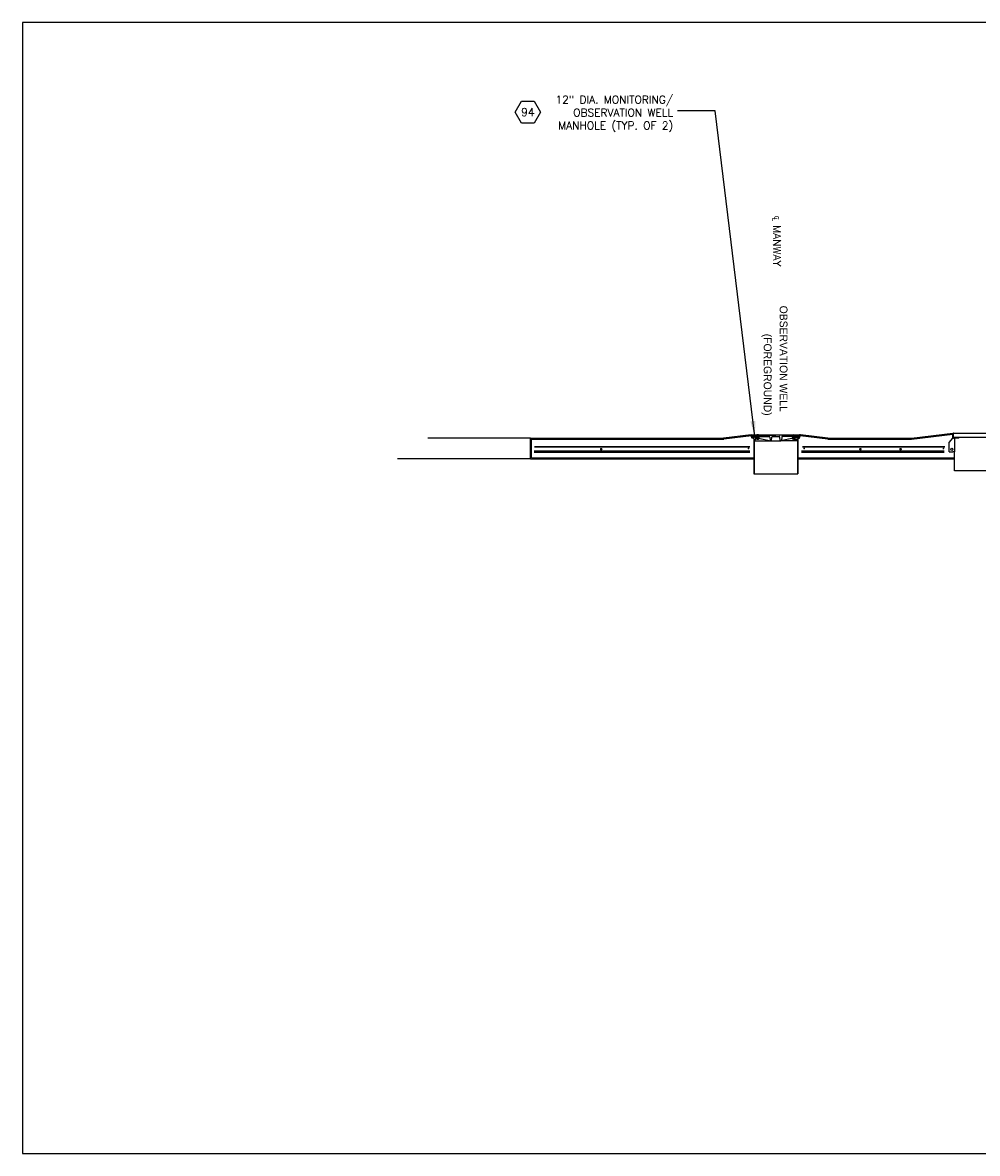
# Model space of a CAD drawing. Extents: x 1529 to 4201, y -422 to 622.
# Tile 1 of 256: x 1530 to 1807, y -81 to 246. Entities that reach past the tile are written whole.
import ezdxf
from ezdxf.enums import TextEntityAlignment as Align

# ---------------------------------------------------------------- set-up
doc = ezdxf.new("R2010")
doc.units = 0
doc.header["$MEASUREMENT"] = 0
doc.linetypes.add('HIDDEN', pattern=[0.375, 0.25, -0.125])
doc.linetypes.add('TANK-SLAB$0$DASHED', pattern=[0.75, 0.5, -0.25])
doc.layers.get('0').update_dxf_attribs({"linetype": 'CONTINUOUS'})
for name, color, linetype in [('FREEZE-OUTLINE-TITLES', 60, 'CONTINUOUS'), ('HATCH-CONCRETE', 2, 'CONTINUOUS'), ('REBAR', 4, 'TANK-SLAB$0$DASHED'), ('TANK-MANHOLE', 2, 'CONTINUOUS'), ('TANK-SLAB', 6, 'CONTINUOUS'), ('TEXT', 3, 'CONTINUOUS')]:
    doc.layers.add(name, color=color, linetype=linetype)
doc.styles.add('SIMPFRAC', font='simpfrac')
doc.styles.add('SIMPLEX', font='simplex')
doc.styles.add('TANK-SLAB$0$SIMPLEX', font='simplex')
doc.dimstyles.new('DIM48', dxfattribs={"dimscale": 48, "dimtxt": 0.09375, "dimasz": 0.09375, "dimexe": 0.0625, "dimexo": 0.0625, "dimgap": 0.0625, "dimtad": 1, "dimdec": 4, "dimzin": 3, "dimdsep": 46, "dimlunit": 4, "dimtxsty": 'SIMPLEX', "dimcen": 0, "dimclrd": 3, "dimclre": 3, "dimclrt": 3, "dimadec": 0, "dimazin": 0, "dimtfac": 1, "dimtdec": 4, "dimtofl": 0, "dimtmove": 2, "dimatfit": 3, "dimfxl": 1, "dimfrac": 2, "dimtolj": 1, "dimtzin": 3, "dimarcsym": 0})

# ---------------------------------------------------------------- blocks, each defined once
blk = doc.blocks.new('TANK-SLAB$0$HEX')
at = {"color": 3}
blk.add_lwpolyline([(-0.058, 0.1), (-0.115, 0), (-0.058, -0.1), (0.058, -0.1), (0.115, 0), (0.058, 0.1)], close=True, dxfattribs=at)
at = {"color": 3, "style": 'TANK-SLAB$0$SIMPLEX'}
blk.add_attdef('D#', text='', height=0.08, dxfattribs=at).set_placement((0, 0), align=Align.MIDDLE)

msp = doc.modelspace()

# ---------------------------------------------------------------- hatches: boundary and pattern name
at = {"layer": 'TANK-MANHOLE'}
h = msp.add_hatch(dxfattribs=at)
h.set_pattern_fill('LINE', color=1, scale=4, angle=225, style=0)
h.set_pattern_definition([(315, (1910.7292, -1.5346), (-0.3535534, -0.3535534), [])])
h.paths.add_polyline_path([(1753.96735, 126.92944), (1753.88539, 126.78774, -0.269129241), (1753.8035, 126.74051), (1753.75202, 126.74051), (1753.75202, 126.67799), (1753.65755, 126.67799), (1753.5867, 126.60714), (1753.5867, 126.39459), (1753.74374, 126.39459, 0.197143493), (1753.80958, 126.4216), (1753.91396, 126.52456, -0.197143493), (1753.9798, 126.55157), (1753.97985, 126.55157), (1754.31713, 126.55157, -0.001531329), (1754.31751, 126.55157), (1754.66628, 126.55157, 0.315060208), (1754.84241, 126.67479), (1754.91203, 126.86554), (1754.91758, 126.92944)])

# ---------------------------------------------------------------- linework, layer by layer
at = {"layer": 'FREEZE-OUTLINE-TITLES', "color": 60, "linetype": 'Continuous'}
msp.add_lwpolyline([(2645.83978, 246.45085), (1529.83978, 246.45085), (1529.83978, -81.23998), (2645.83978, -81.23998)], close=True, dxfattribs=at)
at = {"layer": 'HATCH-CONCRETE', "color": 2}
for p, q in [((1677.07456, 120.02249), (1677.07456, 126.02253)), ((1677.38706, 120.33499), (1677.38706, 125.71003))]:
    msp.add_line(p, q, dxfattribs=at)
at = {"layer": 'REBAR', "const_width": 0.75}
for points in [[(1740.70214, 122.08062), (1678.10972, 122.08062)], [(1796.98817, 122.08062), (1755.54307, 122.08062)]]:
    msp.add_lwpolyline(points, dxfattribs=at)
at = {"layer": 'REBAR', "linetype": 'HIDDEN', "const_width": 0.5}
for points in [[(1740.70214, 123.51512), (1678.1326, 123.51512)], [(1797.20149, 123.51512), (1755.80967, 123.51512)]]:
    msp.add_lwpolyline(points, dxfattribs=at)
at = {"layer": 'REBAR'}
for points, const_width in [([(1697.74412, 122.83919, -1), (1697.36912, 122.83919, -1)], 0.375), ([(1740.35042, 123.01512, -1), (1740.10042, 123.01512, -1)], 0.25), ([(1756.48735, 123.01512, -1), (1756.23735, 123.01512, -1)], 0.25), ([(1772.85008, 122.83954, -1), (1772.47508, 122.83954, -1)], 0.375), ([(1784.51604, 122.83954, -1), (1784.14104, 122.83954, -1)], 0.375), ([(1796.84818, 123.01512, -1), (1796.59818, 123.01512, -1)], 0.25)]:
    msp.add_lwpolyline(points, format="xyb", close=True, dxfattribs=dict(at, const_width=const_width))
at = {"layer": 'TANK-MANHOLE', "color": 1, "linetype": 'Continuous'}
for p, q in [((1741.25049, 127.02252), (1755.12262, 127.02252)), ((1741.39638, 126.92944), (1748.15629, 126.92944)), ((1741.39638, 126.92944), (1748.15629, 126.92944)), ((1741.40194, 126.86554), (1741.39638, 126.92944)), ((1741.47155, 126.67479), (1741.40194, 126.86554)), ((1741.64769, 126.55157), (1742.33417, 126.55157)), ((1741.85899, 125.77916), (1741.81037, 125.77916)), ((1741.81037, 125.77916), (1741.81037, 115.71141)), ((1741.85899, 125.79583), (1741.85899, 115.71141)), ((1742.03959, 125.29293), (1746.69441, 125.29293)), ((1742.42743, 126.78732), (1742.34522, 126.92944)), ((1742.50253, 126.42205), (1742.40047, 126.52411)), ((1742.50221, 126.42237), (1742.40079, 126.52379)), ((1742.50859, 126.74051), (1743.30714, 126.74051)), ((1742.56194, 126.74051), (1742.56194, 126.67799)), ((1743.25378, 126.67799), (1742.56194, 126.67799)), ((1742.56882, 126.39459), (1743.2455, 126.39459)), ((1742.61751, 126.92944), (1742.6703, 126.96001)), ((1742.61751, 126.74051), (1742.61751, 126.92944)), ((1742.72587, 126.60714), (1742.65641, 126.67799)), ((1743.14403, 126.96001), (1742.6703, 126.96001)), ((1743.08846, 126.60714), (1742.72587, 126.60714)), ((1742.72587, 126.60714), (1742.72587, 126.39459)), ((1742.75088, 126.74051), (1742.75088, 125.73332)), ((1743.06484, 125.73332), (1742.75088, 125.73332)), ((1742.75088, 125.73332), (1742.81339, 125.6708)), ((1742.76199, 126.74051), (1742.76199, 126.92944)), ((1743.00233, 125.6708), (1742.81339, 125.6708)), ((1743.06484, 125.73332), (1743.00233, 125.6708)), ((1743.04678, 126.39459), (1743.06762, 126.15148)), ((1743.05234, 126.74051), (1743.05234, 126.92944)), ((1743.06484, 126.74051), (1743.06484, 125.73332)), ((1743.15931, 126.67799), (1743.08846, 126.60714)), ((1743.08846, 126.60714), (1743.08846, 126.39459)), ((1743.19821, 126.92944), (1743.14403, 126.96001)), ((1743.16904, 126.03895), (1746.68977, 125.29391)), ((1743.19821, 126.74051), (1743.19821, 126.92944)), ((1743.25378, 126.74051), (1743.25378, 126.67799)), ((1743.31134, 126.4216), (1743.41572, 126.52456)), ((1743.38863, 126.78792), (1743.46911, 126.92944)), ((1743.48156, 126.55157), (1746.19555, 126.55157)), ((1746.44414, 126.32809), (1746.53968, 125.4326)), ((1746.69505, 125.29293), (1749.61753, 125.29293)), ((1746.87748, 125.4302), (1746.97328, 126.32809)), ((1747.22187, 126.55157), (1749.09071, 126.55157)), ((1753.96735, 126.92944), (1748.15629, 126.92944)), ((1749.43499, 125.43118), (1749.3393, 126.32809)), ((1754.27298, 125.29293), (1749.61665, 125.29293)), ((1753.14354, 126.03895), (1749.62266, 125.29488)), ((1749.86843, 126.32809), (1749.77289, 125.4326)), ((1752.83242, 126.55157), (1750.11702, 126.55157)), ((1752.92567, 126.78732), (1752.84346, 126.92944)), ((1753.00077, 126.42205), (1752.89871, 126.52411)), ((1753.00683, 126.74051), (1753.11436, 126.74051)), ((1753.06018, 126.74051), (1753.06018, 126.67799)), ((1753.06018, 126.74051), (1753.06018, 126.67799)), ((1753.06018, 126.67799), (1753.75202, 126.67799)), ((1753.06018, 126.67799), (1753.75202, 126.67799)), ((1753.06706, 126.39459), (1753.4061, 126.39459)), ((1753.11436, 126.92944), (1753.16854, 126.96001)), ((1753.11436, 126.74051), (1753.11436, 126.92944)), ((1753.11436, 126.74051), (1753.69645, 126.74051)), ((1753.15326, 126.67799), (1753.22411, 126.60714)), ((1753.15326, 126.67799), (1753.22411, 126.60714)), ((1753.16854, 126.96001), (1753.64227, 126.96001)), ((1753.22411, 126.60714), (1753.5867, 126.60714)), ((1753.22411, 126.60714), (1753.5867, 126.60714)), ((1753.22411, 126.60714), (1753.22411, 126.39459)), ((1753.22411, 126.60714), (1753.22411, 126.39459)), ((1753.26579, 126.39459), (1753.24495, 126.15148)), ((1753.24773, 126.74051), (1753.24773, 125.73332)), ((1753.24773, 125.73332), (1753.56309, 125.73332)), ((1753.24773, 125.73332), (1753.31164, 125.6708)), ((1753.26023, 126.74051), (1753.26023, 126.92944)), ((1753.31164, 125.6708), (1753.50057, 125.6708)), ((1753.4061, 126.76829), (1753.4061, 126.67521)), ((1753.74374, 126.39459), (1753.4061, 126.39459)), ((1753.56309, 125.73332), (1753.50057, 125.6708)), ((1753.55058, 126.74051), (1753.55058, 126.92944)), ((1753.56309, 126.74051), (1753.56309, 125.73332)), ((1753.5867, 126.60714), (1753.65755, 126.67799)), ((1753.5867, 126.60714), (1753.65755, 126.67799)), ((1753.5867, 126.60714), (1753.5867, 126.39459)), ((1753.5867, 126.60714), (1753.5867, 126.39459)), ((1753.69645, 126.92944), (1753.64227, 126.96001)), ((1753.69645, 126.74051), (1753.69645, 126.92944)), ((1753.75202, 126.74051), (1753.75202, 126.67799)), ((1753.75202, 126.74051), (1753.75202, 126.67799)), ((1753.80958, 126.4216), (1753.91396, 126.52456)), ((1754.91758, 126.92944), (1753.96735, 126.92944)), ((1754.66628, 126.55157), (1753.9798, 126.55157)), ((1754.23964, 126.55157), (1754.31744, 126.55157)), ((1754.45497, 125.79583), (1754.45497, 115.71141)), ((1754.45497, 125.77916), (1754.5022, 125.77916)), ((1754.5022, 125.77916), (1754.5022, 115.71141)), ((1754.84241, 126.67479), (1754.91203, 126.86554)), ((1754.91203, 126.86554), (1754.91758, 126.92944)), ((1798.43454, 124.77249), (1799.49704, 126.02249)), ((1798.43454, 122.04805), (1798.43454, 124.77249)), ((1799.49704, 126.02249), (1799.49704, 127.52252)), ((1799.49704, 127.52249), (1799.55954, 127.52249)), ((1799.49704, 127.52249), (1799.55954, 127.52249)), ((1799.49704, 127.52249), (1838.99704, 127.52249)), ((1801.16892, 126.02249), (1799.49704, 126.02249)), ((1799.65329, 126.02249), (1800.15329, 126.02249)), ((1799.68454, 126.33499), (1799.68454, 127.39749)), ((1801.04392, 126.20999), (1799.80954, 126.20999)), ((1800.15329, 126.02249), (1799.90329, 126.02249)), ((1799.93454, 126.02249), (1799.93454, 122.02249)), ((1837.45017, 126.20999), (1801.04392, 126.20999)), ((1801.16892, 126.02249), (1801.16892, 126.08499)), ((1798.43454, 122.04805), (1799.43454, 122.04805)), ((1799.43454, 122.04805), (1799.43454, 122.02249)), ((1799.93454, 122.02249), (1799.43454, 122.02249)), ((1799.93454, 116.52249), (1799.93454, 122.02249)), ((1741.81037, 115.71141), (1754.5022, 115.71141)), ((1838.55954, 116.52249), (1799.93454, 116.52249))]:
    msp.add_line(p, q, dxfattribs=at)
for points in [[(1741.92847, 125.73867, 0.389385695), (1741.8662, 125.79583), (1741.81176, 125.79583), (1741.80618, 125.89622, 0.398053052), (1741.71258, 125.98477), (1741.36989, 125.98477, -0.349333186), (1741.24808, 126.0817), (1741.03129, 127.02252), (1741.18996, 127.02252, -0.348853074), (1741.31172, 126.9258), (1741.45501, 126.30876, 0.348853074), (1741.54633, 126.23622), (1741.82982, 126.23622, 0.399535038), (1741.92422, 126.32525), (1741.93262, 126.49184, -0.399535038), (1741.99506, 126.55157), (1742.0744, 126.55157, -0.399230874), (1742.13681, 126.49228), (1742.15629, 126.11396), (1742.65502, 126.11396), (1742.77588, 125.99171), (1742.77588, 125.73609), (1742.25477, 125.73609, 0.39889653), (1742.12995, 125.61766), (1742.11597, 125.35214, -0.39889653), (1742.05356, 125.29293), (1742.02405, 125.29293, -0.389385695), (1741.96178, 125.35009)], [(1743.37321, 125.91443), (1743.38298, 126.11396), (1743.16765, 126.11396), (1743.04539, 125.99171), (1743.04539, 125.73609), (1743.18593, 125.73609, 0.399958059)], [(1752.93936, 125.91443), (1752.9296, 126.11396), (1753.14493, 126.11396), (1753.26718, 125.99171), (1753.26718, 125.73609), (1753.12664, 125.73609, -0.399958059)], [(1754.3841, 125.73867, -0.389385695), (1754.44637, 125.79583), (1754.50082, 125.79583), (1754.50639, 125.89622, -0.398053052), (1754.6, 125.98477), (1754.94269, 125.98477, 0.349333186), (1755.0645, 126.0817), (1755.28129, 127.02252), (1755.12262, 127.02252, 0.348853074), (1755.00086, 126.9258), (1754.85756, 126.30876, -0.348853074), (1754.76624, 126.23622), (1754.48276, 126.23622, -0.399535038), (1754.38835, 126.32525), (1754.37995, 126.49184, 0.399535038), (1754.31751, 126.55157), (1754.23818, 126.55157, 0.399230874), (1754.17576, 126.49228), (1754.15629, 126.11396), (1753.65755, 126.11396), (1753.53669, 125.99171), (1753.53669, 125.73609), (1754.0578, 125.73609, -0.39889653), (1754.18263, 125.61766), (1754.1966, 125.35214, 0.39889653), (1754.25901, 125.29293), (1754.28852, 125.29293, 0.389385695), (1754.3508, 125.35009)]]:
    msp.add_lwpolyline(points, format="xyb", close=True, dxfattribs=at)
msp.add_lwpolyline([(1753.69645, 126.74051), (1753.80399, 126.74051, 0.267731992), (1753.88539, 126.78774), (1753.96735, 126.92944)], format="xyb", dxfattribs=at)
for centre, radius in [((1742.71476, 126.70439), 0.03473), ((1743.09958, 126.70439), 0.03473), ((1753.213, 126.70439), 0.03473), ((1753.59782, 126.70439), 0.03473), ((1799.18454, 122.77249), 0.3125)]:
    msp.add_circle(centre, radius, dxfattribs=at)
for centre, radius, start, end in [((1741.64769, 126.73907), 0.1875, 200.050248, 270), ((1741.67978, 126.39459), 0.18755, 118.2720361, 180), ((1741.67978, 126.39459), 0.18755, 180, 236.4271016), ((1741.7423, 126.39459), 0.18755, 0, 56.4271016), ((1741.7423, 126.39459), 0.18755, 303.5728984, 0), ((1742.33417, 126.45782), 0.09375, 45.0002713, 90), ((1742.50859, 126.83426), 0.09375, 210.0464467, 270), ((1742.56882, 126.48834), 0.09375, 225.0002713, 270), ((1742.68975, 126.82247), 0.12781, 55.6196553, 124.3803447), ((1742.90786, 126.471), 0.48067, 72.5076755, 107.4923245), ((1743.12597, 126.82247), 0.12781, 55.6196553, 124.3803447), ((1743.19404, 126.16259), 0.12503, 184.4473849, 259.0661832), ((1743.2455, 126.48834), 0.09375, 270, 314.6099016), ((1743.30714, 126.83426), 0.09375, 270, 330.3760211), ((1743.48156, 126.45782), 0.09375, 90, 134.6099016), ((1746.19555, 126.30157), 0.25, 6.0896954, 90), ((1746.69505, 125.44918), 0.15625, 186.0896954, 270), ((1746.71677, 125.54438), 0.25145, 259.1264796, 270), ((1746.72211, 125.44678), 0.15625, 258.0516945, 353.9103046), ((1747.22187, 126.30157), 0.25, 90, 173.9103046), ((1749.09071, 126.30157), 0.25, 6.0896954, 90), ((1749.59036, 125.44776), 0.15625, 186.0896954, 281.9327043), ((1749.59248, 125.54438), 0.25145, 270, 280.8735204), ((1749.61753, 125.44918), 0.15625, 270, 353.9103046), ((1750.11702, 126.30157), 0.25, 90, 173.9103046), ((1752.83242, 126.45782), 0.09375, 45, 90), ((1753.00683, 126.83426), 0.09375, 210.0464467, 270), ((1753.06706, 126.48834), 0.09375, 225, 270), ((1753.18799, 126.82247), 0.12781, 55.6196553, 124.3803447), ((1753.11992, 126.16259), 0.12503, 280.9338168, 355.5526151), ((1753.4061, 126.471), 0.48067, 72.5076755, 107.4923245), ((1753.62421, 126.82247), 0.12781, 55.6196553, 124.3803447), ((1753.74374, 126.48834), 0.09375, 270, 314.6099016), ((1753.9798, 126.45782), 0.09375, 90, 134.6099016), ((1754.57028, 126.39459), 0.18755, 123.5728984, 180), ((1754.57028, 126.39459), 0.18755, 180, 236.4271016), ((1754.66628, 126.73907), 0.1875, 270, 339.9502621), ((1754.63418, 126.39459), 0.18755, 0, 61.7279639), ((1754.63418, 126.39459), 0.18755, 303.5728984, 0), ((1799.55954, 127.39749), 0.125, 0, 90), ((1799.80954, 126.33499), 0.125, 180, 270), ((1801.04392, 126.08499), 0.125, 0, 90)]:
    msp.add_arc(centre, radius, start, end, dxfattribs=at)
at = {"layer": 'TANK-SLAB', "color": 253, "linetype": 'Continuous'}
for p, q in [((1677.07456, 126.02253), (1647.30967, 126.02248)), ((1677.07456, 120.02249), (1638.48165, 120.02249))]:
    msp.add_line(p, q, dxfattribs=at)
at = {"layer": 'TANK-SLAB', "color": 2, "linetype": 'Continuous'}
for p, q in [((1677.07456, 126.02253), (1733.03096, 126.02248)), ((1677.38706, 125.71003), (1733.05042, 125.70998)), ((1687.27348, 125.71002), (1709.03545, 125.71002)), ((1687.29294, 126.02252), (1709.01599, 126.02252)), ((1741.03129, 127.02252), (1733.03129, 126.02252)), ((1741.10226, 126.71646), (1733.05042, 125.70998)), ((1763.26236, 125.70996), (1755.21075, 126.71641)), ((1763.28182, 126.02246), (1755.28129, 127.02252)), ((1763.26236, 125.70996), (1787.51608, 125.70993)), ((1763.28182, 126.02246), (1787.49663, 126.02243)), ((1787.49663, 126.02243), (1799.49704, 127.52249)), ((1787.51608, 125.70993), (1799.49704, 127.20755)), ((1677.07456, 120.02249), (1741.85899, 120.02249)), ((1677.38706, 120.33499), (1741.85899, 120.33499)), ((1754.45497, 120.33499), (1799.93454, 120.33499)), ((1754.45497, 120.02249), (1799.93454, 120.02249))]:
    msp.add_line(p, q, dxfattribs=at)

# ---------------------------------------------------------------- block references
at = {"layer": 'TEXT'}
ref = msp.add_blockref('TANK-SLAB$0$HEX', (1676.29327, 220.51821), dxfattribs=dict(at, xscale=-31.79059890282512, yscale=31.79059890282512, zscale=31.79059890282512))
ref.add_attrib('D#', '94', dxfattribs={"layer": '0', "height": 2.311875, "style": 'TANK-SLAB$0$SIMPLEX'}).set_placement((1676.29327, 220.51821), align=Align.MIDDLE)

# ---------------------------------------------------------------- texts
at = {"layer": 'TEXT', "linetype": 'Continuous', "style": 'SIMPFRAC'}
for s, p in [('OBSERVATION WELL', (1749.29126, 164.42701, 48)), ('(FOREGROUND)', (1744.66243, 156.28415, 48))]:
    msp.add_text(s, height=2.25, rotation=270, dxfattribs=at).set_placement(p)
at = {"layer": 'TEXT', "insert": (1718.36783, 225.2617), "char_height": 2.25, "width": 38.8536796, "attachment_point": 3, "style": 'SIMPLEX'}
msp.add_mtext('12" DIA. MONITORING/\\POBSERVATION WELL MANHOLE (TYP. OF 2)', dxfattribs=at)
at = {"layer": 'TEXT', "insert": (1749.63414, 175.76172, 48), "char_height": 2.25, "width": 19.5190601, "attachment_point": 3, "rotation": 270, "style": 'SIMPLEX'}
msp.add_mtext('℄ MANWAY', dxfattribs=at)

# ---------------------------------------------------------------- leaders
at = {"layer": 'TEXT'}
msp.add_leader([(1742.0744, 126.48907), (1730.59757, 220.91714), (1719.65587, 220.91714)], dimstyle='DIM48', override={"dimgap": 0.0625, "dimtad": 0}, dxfattribs=at)

doc.saveas('drawing.dxf')
